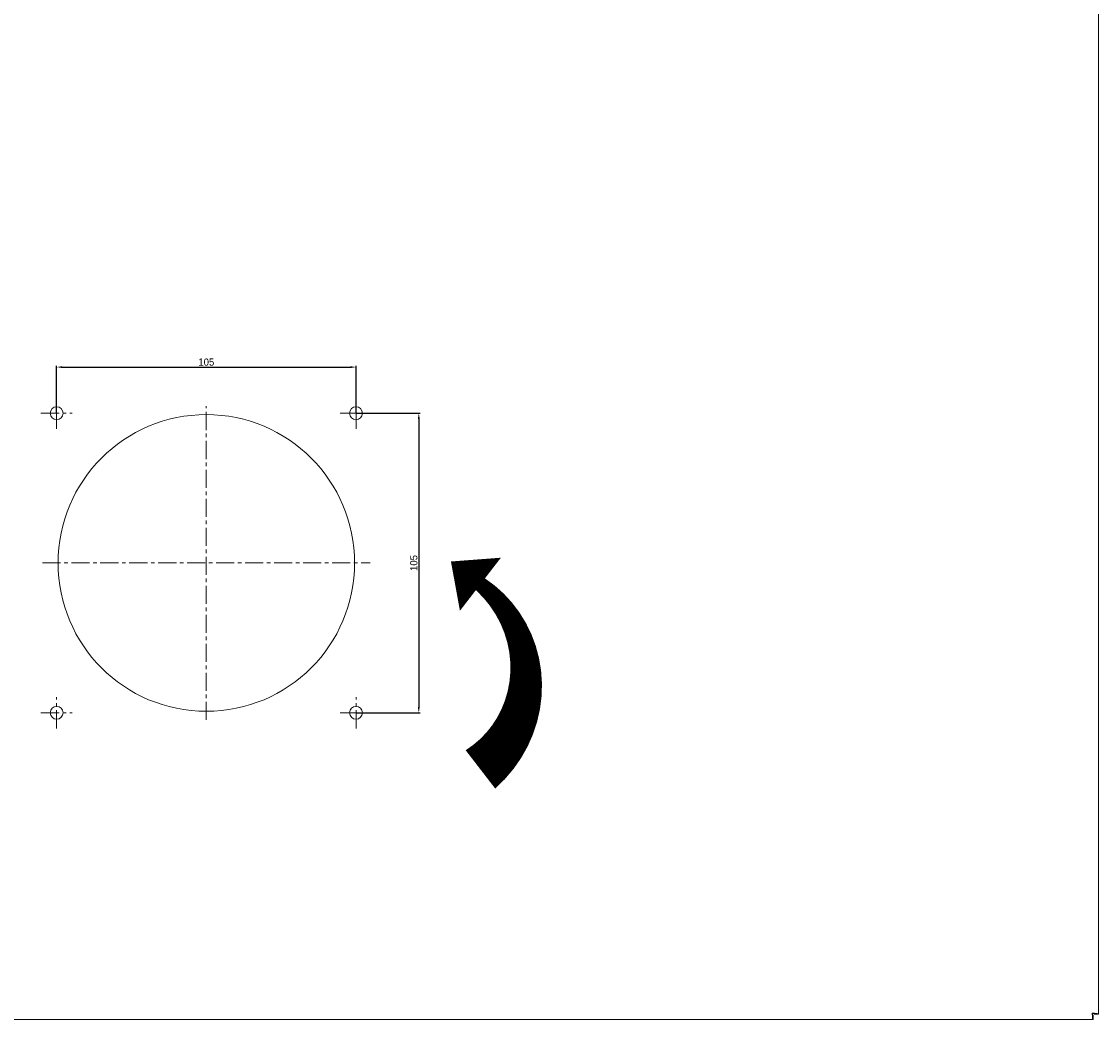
# Model space of a CAD drawing. Header units: millimetres. Extents: x 7284 to 21933, y -3393 to -31.
# Tile 47 of 60: x 13648 to 14026, y -2706 to -2357. Entities that reach past the tile are written whole.
import ezdxf

# ---------------------------------------------------------------- set-up
doc = ezdxf.new("R2010")
doc.units = ezdxf.units.MM
doc.header["$PDSIZE"] = -1
doc.linetypes.add('CENTER', pattern=[10.16, 6.35, -1.27, 1.27, -1.27])
doc.layers.add('1', color=7, linetype='Continuous', true_color=0xffffff)
doc.layers.add('60', color=7, linetype='Continuous', true_color=0xffffff)
doc.layers.add('dim', color=84, linetype='Continuous', lineweight=9)
doc.dimstyles.new('ISO-25', dxfattribs={"dimtxt": 2.5, "dimasz": 2.5, "dimexe": 1.25, "dimexo": 0.625, "dimtad": 1, "dimtxsty": 'Standard', "dimcen": 2.5, "dimadec": 0, "dimazin": 0, "dimtfac": 1, "dimtmove": 0, "dimatfit": 3, "dimfxl": 1, "dimarcsym": 0})

# ---------------------------------------------------------------- blocks, each defined once
blk = doc.blocks.new('*D116')
at = {"layer": 'Defpoints', "color": 0, "transparency": 16777216}
for p in [(13765.79, -2477.76), (13660.79, -2493.92), (13765.79, -2493.92)]:
    blk.add_point(p, dxfattribs=at)
at = {"layer": 'dim', "color": 0, "linetype": 'Continuous', "lineweight": -2, "transparency": 16777216}
for p, q in [((13660.79, -2493.92), (13660.79, -2477.26)), ((13765.79, -2493.92), (13765.79, -2477.26)), ((13662.79, -2477.76), (13763.79, -2477.76))]:
    blk.add_line(p, q, dxfattribs=at)
at = {"layer": 'dim', "color": 0, "transparency": 16777216}
for points in [[(13662.79, -2477.43), (13662.79, -2478.09), (13660.79, -2477.76)], [(13763.79, -2477.43), (13763.79, -2478.09), (13765.79, -2477.76)]]:
    blk.add_solid(points, dxfattribs=at)
at = {"layer": 'dim', "color": 0, "transparency": 16777216, "insert": (13713.29, -2476.01), "char_height": 2.5, "attachment_point": 5}
blk.add_mtext('105', dxfattribs=at)
blk = doc.blocks.new('*D117')
at = {"layer": 'Defpoints', "color": 0, "transparency": 16777216}
for p in [(13765.79, -2493.92), (13765.79, -2598.92), (13787.81, -2598.92)]:
    blk.add_point(p, dxfattribs=at)
at = {"layer": 'dim', "color": 0, "linetype": 'Continuous', "lineweight": -2, "transparency": 16777216}
for p, q in [((13765.79, -2493.92), (13788.31, -2493.92)), ((13787.81, -2495.92), (13787.81, -2596.92)), ((13765.79, -2598.92), (13788.31, -2598.92))]:
    blk.add_line(p, q, dxfattribs=at)
at = {"layer": 'dim', "color": 0, "transparency": 16777216}
for points in [[(13787.47, -2495.92), (13788.14, -2495.92), (13787.81, -2493.92)], [(13787.47, -2596.92), (13788.14, -2596.92), (13787.81, -2598.92)]]:
    blk.add_solid(points, dxfattribs=at)
at = {"layer": 'dim', "color": 0, "transparency": 16777216, "insert": (13786.06, -2546.42), "char_height": 2.5, "attachment_point": 5, "rotation": 90}
blk.add_mtext('105', dxfattribs=at)

msp = doc.modelspace()

# ---------------------------------------------------------------- linework, layer by layer
at = {"layer": '1', "color": 1, "linetype": 'CENTER', "lineweight": 13}
for p, q in [((13660.788, -2499.415), (13660.788, -2488.415)), ((13765.788, -2499.415), (13765.788, -2488.415)), ((13713.288, -2601.415), (13713.288, -2491.415)), ((13655.288, -2493.915), (13666.288, -2493.915)), ((13760.288, -2493.915), (13771.288, -2493.915)), ((13655.788, -2546.415), (13770.788, -2546.415)), ((13660.788, -2604.415), (13660.788, -2593.415)), ((13765.788, -2604.415), (13765.788, -2593.415)), ((13655.288, -2598.915), (13666.288, -2598.915)), ((13760.288, -2598.915), (13771.288, -2598.915))]:
    msp.add_line(p, q, dxfattribs=at)
at = {"layer": '60', "color": 7, "linetype": 'Continuous', "lineweight": 13}
for p, q in [((14026.188, -2704.508), (14026.188, -1971.636)), ((13478.696, -2706.415), (14024.28, -2706.415))]:
    msp.add_line(p, q, dxfattribs=at)
at = {"layer": '60', "color": 7, "linetype": 'Continuous', "lineweight": 18}
for p, q in [((14026.188, -2704.508), (14026.188, -1971.636)), ((13478.695, -2706.415), (14024.281, -2706.415)), ((14024.281, -2704.915), (14024.281, -2706.415)), ((14024.688, -2704.508), (14026.188, -2704.508))]:
    msp.add_line(p, q, dxfattribs=at)
for centre, radius in [((13660.788, -2493.915), 2.25), ((13765.788, -2493.915), 2.25), ((13713.288, -2546.415), 52), ((13660.788, -2598.915), 2.25), ((13765.788, -2598.915), 2.25)]:
    msp.add_circle(centre, radius, dxfattribs=at)
for points, knots in [([(14023.988, -2704.215), (14023.994, -2704.238), (14024.003, -2704.272), (14024.013, -2704.307), (14024.019, -2704.329), (14024.022, -2704.341), (14024.037, -2704.397), (14024.049, -2704.441), (14024.068, -2704.504), (14024.074, -2704.525), (14024.083, -2704.555), (14024.086, -2704.565), (14024.092, -2704.585), (14024.095, -2704.595), (14024.11, -2704.643), (14024.122, -2704.678), (14024.138, -2704.718), (14024.141, -2704.726), (14024.147, -2704.742), (14024.15, -2704.749), (14024.159, -2704.771), (14024.165, -2704.785), (14024.184, -2704.823), (14024.196, -2704.844), (14024.214, -2704.871), (14024.22, -2704.879), (14024.232, -2704.892), (14024.239, -2704.898), (14024.257, -2704.911), (14024.269, -2704.915), (14024.281, -2704.915)], [0, 0, 0, 0, 0.0625, 0.09375, 0.09375, 0.125, 0.125, 0.25, 0.25, 0.3125, 0.3125, 0.34375, 0.34375, 0.375, 0.375, 0.5, 0.5, 0.53125, 0.53125, 0.5625, 0.5625, 0.625, 0.625, 0.75, 0.75, 0.8125, 0.8125, 0.875, 0.875, 1, 1, 1, 1]), ([(14024.688, -2704.508), (14024.688, -2704.505), (14024.688, -2704.502), (14024.687, -2704.496), (14024.684, -2704.487), (14024.676, -2704.472), (14024.665, -2704.46), (14024.655, -2704.45), (14024.651, -2704.447), (14024.644, -2704.441), (14024.639, -2704.438), (14024.617, -2704.423), (14024.596, -2704.411), (14024.558, -2704.393), (14024.544, -2704.386), (14024.515, -2704.374), (14024.499, -2704.368), (14024.45, -2704.35), (14024.415, -2704.337), (14024.358, -2704.319), (14024.339, -2704.313), (14024.298, -2704.301), (14024.277, -2704.295), (14024.214, -2704.276), (14024.17, -2704.264), (14024.103, -2704.246), (14024.08, -2704.24), (14024.046, -2704.231), (14024.034, -2704.228), (14024.011, -2704.222), (14024, -2704.218), (14023.988, -2704.215)], [0, 0, 0, 0, 0.03125, 0.03125, 0.0625, 0.125, 0.1875, 0.1875, 0.21875, 0.21875, 0.25, 0.25, 0.375, 0.375, 0.4375, 0.4375, 0.5, 0.5, 0.625, 0.625, 0.6875, 0.6875, 0.75, 0.75, 0.875, 0.875, 0.9375, 0.9375, 0.96875, 0.96875, 1, 1, 1, 1]), ([(14023.988, -2704.215), (14023.994, -2704.288), (14024.007, -2704.432), (14024.025, -2704.645), (14024.037, -2704.784), (14024.046, -2704.887), (14024.049, -2704.922), (14024.054, -2704.973), (14024.055, -2704.99), (14024.058, -2705.024), (14024.06, -2705.041), (14024.074, -2705.191), (14024.086, -2705.317), (14024.104, -2705.497), (14024.11, -2705.555), (14024.118, -2705.625), (14024.119, -2705.639), (14024.123, -2705.666), (14024.127, -2705.707), (14024.132, -2705.746), (14024.147, -2705.873), (14024.159, -2705.964), (14024.174, -2706.064), (14024.177, -2706.084), (14024.184, -2706.121), (14024.187, -2706.139), (14024.196, -2706.19), (14024.208, -2706.251), (14024.22, -2706.3), (14024.229, -2706.331), (14024.232, -2706.341), (14024.238, -2706.358), (14024.242, -2706.366), (14024.251, -2706.387), (14024.263, -2706.408), (14024.275, -2706.415), (14024.281, -2706.415)], [0, 0, 0, 0, 0.0625, 0.125, 0.1875, 0.1875, 0.21875, 0.21875, 0.234375, 0.234375, 0.25, 0.25, 0.375, 0.375, 0.4375, 0.4375, 0.453125, 0.453125, 0.46875, 0.5, 0.5, 0.625, 0.625, 0.65625, 0.65625, 0.6875, 0.6875, 0.75, 0.8125, 0.8125, 0.84375, 0.84375, 0.875, 0.875, 0.9375, 1, 1, 1, 1]), ([(14026.188, -2704.508), (14026.188, -2704.505), (14026.187, -2704.502), (14026.185, -2704.498), (14026.184, -2704.496), (14026.181, -2704.493), (14026.173, -2704.485), (14026.149, -2704.472), (14026.097, -2704.453), (14026.048, -2704.441), (14026.007, -2704.432), (14025.992, -2704.429), (14025.961, -2704.423), (14025.945, -2704.42), (14025.894, -2704.411), (14025.82, -2704.398), (14025.735, -2704.386), (14025.666, -2704.377), (14025.643, -2704.374), (14025.606, -2704.369), (14025.594, -2704.368), (14025.569, -2704.365), (14025.556, -2704.363), (14025.441, -2704.35), (14025.33, -2704.337), (14025.152, -2704.319), (14025.09, -2704.313), (14024.994, -2704.304), (14024.962, -2704.301), (14024.896, -2704.295), (14024.863, -2704.292), (14024.697, -2704.276), (14024.56, -2704.264), (14024.383, -2704.249), (14024.348, -2704.246), (14024.276, -2704.24), (14024.24, -2704.237), (14024.132, -2704.228), (14024.06, -2704.222), (14023.988, -2704.215)], [0, 0, 0, 0, 0.03125, 0.03125, 0.046875, 0.046875, 0.0625, 0.125, 0.1875, 0.25, 0.25, 0.28125, 0.28125, 0.3125, 0.3125, 0.375, 0.4375, 0.4375, 0.46875, 0.46875, 0.484375, 0.484375, 0.5, 0.5, 0.625, 0.625, 0.6875, 0.6875, 0.71875, 0.71875, 0.75, 0.75, 0.875, 0.875, 0.90625, 0.90625, 0.9375, 0.9375, 1, 1, 1, 1])]:
    msp.add_open_spline(points, degree=3, knots=knots, dxfattribs=at)
at = {"layer": 'dim', "color": 1}
msp.add_lwpolyline([(13799.086, -2545.895, 0, 23.501, 0), (13809.42, -2553.875, 5.222, 16.973, -0.4912667), (13809.42, -2618.766, 16.973, 16.973, -0.4912667)], format="xyseb", dxfattribs=at)

# ---------------------------------------------------------------- dimensions: what is measured, and where the dimension line sits
at = {"layer": 'dim'}
dim = msp.add_linear_dim(base=(13765.788, -2477.761), p1=(13660.788, -2493.915), p2=(13765.788, -2493.915), dimstyle='ISO-25', override={"dimasz": 2, "dimexe": 0.49975, "dimexo": 0, "dimgap": 0.49975, "dimadec": 2, "dimazin": 2, "dimtzin": 0, "dimarcsym": 1}, dxfattribs=at)
dim.commit()
dim.dimension.update_dxf_attribs({"geometry": '*D116', "text_midpoint": (13713.288, -2476.011)})
dim = msp.add_linear_dim(base=(13787.808, -2598.915), p1=(13765.788, -2493.915), p2=(13765.788, -2598.915), angle=90, dimstyle='ISO-25', override={"dimasz": 2, "dimexe": 0.49975, "dimexo": 0, "dimgap": 0.49975, "dimadec": 2, "dimazin": 2, "dimtzin": 0, "dimarcsym": 1}, dxfattribs=at)
dim.commit()
dim.dimension.update_dxf_attribs({"geometry": '*D117', "text_midpoint": (13786.058, -2546.415)})

doc.saveas('drawing.dxf')
